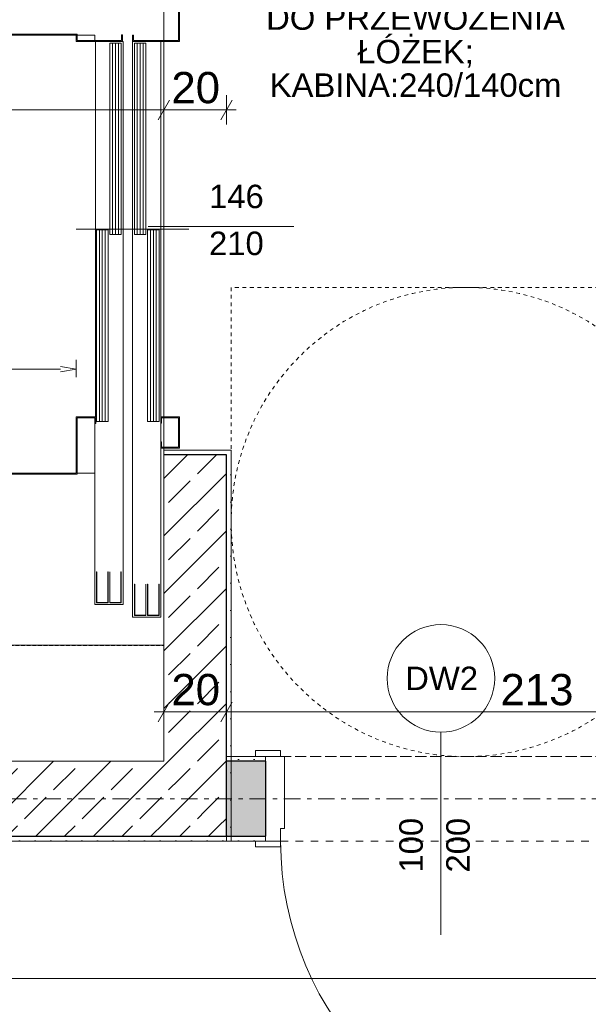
# Model space of a CAD drawing. Extents: x 100 to 2982, y 37 to 2050.
# Tile 49 of 135: x 899 to 1080, y 1127 to 1442. Entities that reach past the tile are written whole.
import ezdxf
from ezdxf.xclip import XClip

# ---------------------------------------------------------------- set-up
doc = ezdxf.new("R2010")
doc.units = 0
doc.header["$MEASUREMENT"] = 0
doc.header["$XCLIPFRAME"] = 0
for name, pattern in [('ACAD_ISO02W100', [37500, 30000, -7500]), ('ACAD_ISO10W100', [46250, 30000, -7500, 1250, -7500]), ('Przerywana', [24, 12, -12]), ('Przerywana gęsta', [9, 6, -3]), ('Przerywana krótka', [12, 6, -6]), ('Przerywana podwójnie', [54.680554, 26.458333, -10.583333, 7.055556, -10.583333])]:
    doc.linetypes.add(name, pattern=pattern)
for name, color, linetype in [('299-A Wymiary Opisy', 7, 'Continuous'), ('410-K Osie', 7, 'Continuous'), ('420-K Ściany', 7, 'Continuous'), ('460-K Stropy', 7, 'Continuous'), ('810-G Ogólne', 7, 'Continuous'), ('820-G Rysunki Obrazki', 7, 'Continuous'), ('Drzwi ARCHICAD', 7, 'Continuous'), ('OPIS_NPS_OKRĄG', 7, 'Continuous'), ('Znaczniki drzwi ARCHICADa', 7, 'Continuous')]:
    doc.layers.add(name, color=color, linetype=linetype)
doc.styles.add('STYL_AUTOMATYCZNY_3', font='txt')
doc.styles.add('STYL_AUTOMATYCZNY_7', font='txt')
pattern_1 = [(45, (-18316.349, -206.526), (-9.192388, 9.192388), []), (45, (-18320.945, -201.929), (-9.192388, 9.192388), [9.75, -3.25])]
pattern_2 = [(0, (-18316.349, -206.5255), (0, 8.660254), [0, -5]), (0, (-18313.849, -202.195), (0, 8.660254), [0, -5])]

# ---------------------------------------------------------------- blocks, each defined once
blk = doc.blocks.new('Rysunek_1_1', base_point=(-18316.35, -206.53))
at = {"layer": '420-K Ściany', "linetype": 'Continuous', "lineweight": 5}
h = blk.add_hatch(dxfattribs=at)
h.set_pattern_fill('Tynk_0001', color=180, style=0, pattern_type=2)
h.set_pattern_definition(pattern_2)
h.paths.add_polyline_path([(966.3, 1302.51), (966.3, 1304.01), (944.8, 1304.01), (944.8, 1302.51), (964.8, 1302.51)])
h = blk.add_hatch(dxfattribs=at)
h.set_pattern_fill('Beton_zbrojony_0001', color=170, style=0, pattern_type=2)
h.set_pattern_definition(pattern_1)
h.paths.add_polyline_path([(944.8, 1204.51), (964.8, 1204.51), (964.8, 1302.51), (944.8, 1302.51)])
h = blk.add_hatch(dxfattribs=at)
h.set_pattern_fill('Tynk_0001', color=180, style=0, pattern_type=2)
h.set_pattern_definition(pattern_2)
h.paths.add_polyline_path([(964.8, 1180.79), (965.04, 1180.51), (966.3, 1180.51), (966.3, 1302.51), (964.8, 1302.51)])
h = blk.add_hatch(dxfattribs=at)
h.set_pattern_fill('Tynk_0001', color=180, style=0, pattern_type=2)
h.set_pattern_definition(pattern_2)
h.paths.add_polyline_path([(964.8, 1206.01), (964.8, 1204.51), (977.3, 1204.51), (977.3, 1206.01)])
h = blk.add_hatch(dxfattribs=at)
h.set_pattern_fill('Beton_zbrojony_0001', color=170, style=0, pattern_type=2)
h.set_pattern_definition(pattern_1)
h.paths.add_polyline_path([(944.8, 1204.51), (664.8, 1204.51), (664.8, 1180.51), (944.8, 1180.51)])
h = blk.add_hatch(dxfattribs=at)
h.set_pattern_fill('Beton_zbrojony_0001', color=170, style=0, pattern_type=2)
h.set_pattern_definition(pattern_1)
h.paths.add_polyline_path([(944.8, 1204.51), (964.8, 1180.79), (964.8, 1204.51)])
h = blk.add_hatch(dxfattribs=at)
h.set_pattern_fill('Beton_zbrojony_0001', color=170, style=0, pattern_type=2)
h.set_pattern_definition(pattern_1)
h.paths.add_polyline_path([(944.8, 1180.51), (964.8, 1180.51), (964.8, 1180.79), (944.8, 1204.51)])
at = {"layer": '420-K Ściany', "linetype": 'Continuous', "lineweight": 13}
blk.add_hatch(color=62, dxfattribs=at).paths.add_polyline_path([(964.8, 1204.51), (964.8, 1180.51), (977.3, 1180.51), (977.3, 1204.51)])
at = {"layer": '420-K Ściany', "linetype": 'Continuous', "lineweight": 5}
h = blk.add_hatch(dxfattribs=at)
h.set_pattern_fill('Tynk_0001', color=180, style=0, pattern_type=2)
h.set_pattern_definition(pattern_2)
h.paths.add_polyline_path([(964.8, 1180.51), (640.8, 1180.51), (640.8, 1179.01), (964.8, 1179.01)])
h = blk.add_hatch(dxfattribs=at)
h.set_pattern_fill('Tynk_0001', color=180, style=0, pattern_type=2)
h.set_pattern_definition(pattern_2)
h.paths.add_polyline_path([(964.8, 1180.51), (965.04, 1180.51), (964.8, 1180.79)])
h = blk.add_hatch(dxfattribs=at)
h.set_pattern_fill('Tynk_0001', color=180, style=0, pattern_type=2)
h.set_pattern_definition(pattern_2)
h.paths.add_polyline_path([(965.04, 1180.51), (964.8, 1180.51), (964.8, 1179.01), (966.3, 1179.01)])
h = blk.add_hatch(dxfattribs=at)
h.set_pattern_fill('Tynk_0001', color=180, style=0, pattern_type=2)
h.set_pattern_definition(pattern_2)
h.paths.add_polyline_path([(964.8, 1180.51), (964.8, 1179.01), (977.3, 1179.01), (977.3, 1180.51)])
h = blk.add_hatch(dxfattribs=at)
h.set_pattern_fill('Tynk_0001', color=180, style=0, pattern_type=2)
h.set_pattern_definition(pattern_2)
h.paths.add_polyline_path([(966.3, 1180.51), (965.04, 1180.51), (966.3, 1179.01)])
at = {"layer": '299-A Wymiary Opisy', "color": 85, "linetype": 'Continuous', "lineweight": 13, "ltscale": 0.2}
for p, q in [((944.8, 1408.04), (944.8, 1417.42)), ((964.8, 1408.04), (964.8, 1417.42)), ((664.8, 1412.73), (944.8, 1412.73)), ((944.8, 1412.73), (964.8, 1412.73)), ((964.8, 1412.73), (967.86, 1412.73)), ((944.8, 1215.59), (944.8, 1224.97)), ((964.8, 1215.59), (964.8, 1224.97)), ((941.75, 1220.28), (944.8, 1220.28)), ((944.8, 1220.28), (964.8, 1220.28)), ((964.8, 1220.28), (1177.8, 1220.28)), ((1101.8, 1135.1), (664.8, 1135.1))]:
    blk.add_line(p, q, dxfattribs=at)
at = {"layer": '299-A Wymiary Opisy', "color": 45, "linetype": 'Continuous', "lineweight": 15, "ltscale": 0.2}
for p, q in [((946.61, 1415.85), (943, 1409.6)), ((963, 1409.6), (966.61, 1415.85)), ((946.61, 1223.4), (943, 1217.15)), ((966.61, 1223.4), (963, 1217.15))]:
    blk.add_line(p, q, dxfattribs=at)
at = {"layer": '410-K Osie', "color": 4, "linetype": 'Przerywana podwójnie', "lineweight": 13, "ltscale": 0.2}
blk.add_line((589.42, 1192.51), (2255.56, 1192.51), dxfattribs=at)
blk.add_line((589.42, 1192.51), (2255.56, 1192.51), dxfattribs=at)
at = {"layer": '420-K Ściany', "color": 47, "linetype": 'Continuous', "lineweight": 15, "ltscale": 0.2}
for p, q in [((944.8, 1304.01), (966.3, 1304.01)), ((944.8, 1302.51), (944.8, 1304.01)), ((966.3, 1302.51), (966.3, 1304.01)), ((977.3, 1206.01), (974.1, 1206.01)), ((977.3, 1206.01), (977.3, 1204.51)), ((977.3, 1180.51), (977.3, 1179.01)), ((977.3, 1179.01), (974.1, 1179.01))]:
    blk.add_line(p, q, dxfattribs=at)
at = {"layer": '420-K Ściany', "color": 27, "linetype": 'Continuous', "lineweight": 25, "ltscale": 0.2}
for p, q in [((964.8, 1302.51), (944.8, 1302.51)), ((964.8, 1204.51), (964.8, 1302.51)), ((964.8, 1180.79), (964.8, 1204.51)), ((964.8, 1180.79), (964.8, 1204.51)), ((977.3, 1204.51), (964.8, 1204.51)), ((977.3, 1204.51), (977.3, 1180.51)), ((664.8, 1180.51), (944.8, 1180.51)), ((944.8, 1180.51), (964.8, 1180.51)), ((964.8, 1180.79), (964.8, 1180.51)), ((964.8, 1180.79), (964.8, 1180.51)), ((964.8, 1180.51), (977.3, 1180.51))]:
    blk.add_line(p, q, dxfattribs=at)
at = {"layer": '420-K Ściany', "color": 47, "linetype": 'Continuous', "lineweight": 15, "ltscale": 0.2, "flags": 128}
for points in [[(944.8, 1302.51), (944.8, 1204.51)], [(966.3, 1179.01), (966.3, 1302.51)], [(977.3, 1206.01), (964.8, 1206.01)], [(964.8, 1204.51), (964.8, 1206.01)], [(944.8, 1204.51), (664.8, 1204.51)], [(964.8, 1179.01), (964.8, 1180.51)], [(640.8, 1179.01), (964.8, 1179.01)], [(966.3, 1179.01), (964.8, 1179.01)], [(964.8, 1179.01), (977.3, 1179.01)]]:
    blk.add_lwpolyline(points, dxfattribs=at)
at = {"layer": '420-K Ściany', "color": 27, "linetype": 'Continuous', "lineweight": 25, "ltscale": 0.2, "flags": 128}
blk.add_lwpolyline([(964.8, 1180.51), (964.8, 1204.51)], dxfattribs=at)
at = {"layer": '460-K Stropy', "color": 1, "linetype": 'Przerywana gęsta', "lineweight": 13, "ltscale": 0.2, "flags": 128}
blk.add_lwpolyline([(944.8, 1461.51), (664.8, 1461.51), (664.8, 1241.51), (944.8, 1241.51)], close=True, dxfattribs=at)
at = {"layer": '820-G Rysunki Obrazki', "color": 7, "linetype": 'Continuous', "lineweight": 13, "ltscale": 0.2}
for p, q in [((944.8, 1444.32), (944.8, 1434.92)), ((944.8, 1434.92), (944.8, 1444.32)), ((949.5, 1434.92), (949.5, 1444.32)), ((949.8, 1444.62), (949.8, 1434.62)), ((676.5, 1436.92), (917.1, 1436.92)), ((917.1, 1436.62), (676.8, 1436.62)), ((916.8, 1434.62), (916.8, 1436.62)), ((916.8, 1436.62), (917.1, 1436.62)), ((917.1, 1436.92), (917.1, 1436.62)), ((917.1, 1436.62), (917.1, 1434.92)), ((917.1, 1436.62), (922.8, 1436.62)), ((922.8, 1436.62), (922.8, 1434.92)), ((931.3, 1434.92), (931.3, 1436.77)), ((931.3, 1436.77), (931.6, 1436.77)), ((931.6, 1436.77), (931.6, 1434.62)), ((934.8, 1434.62), (934.8, 1436.62)), ((934.8, 1436.62), (935.1, 1436.62)), ((935.1, 1436.62), (935.1, 1434.92)), ((931.6, 1434.62), (916.8, 1434.62)), ((917.1, 1434.92), (931.3, 1434.92)), ((922.95, 1434.62), (922.95, 1314.62)), ((922.95, 1434.62), (931.8, 1434.62)), ((927.5, 1372.88), (927.5, 1434.12)), ((927.5, 1434.12), (931.2, 1434.12)), ((931.2, 1434.12), (931.2, 1372.88)), ((931.8, 1434.62), (931.8, 1254.62)), ((934.8, 1250.62), (934.8, 1434.62)), ((934.8, 1434.62), (943.8, 1434.62)), ((949.8, 1434.62), (934.8, 1434.62)), ((935.1, 1434.92), (949.5, 1434.92)), ((935.4, 1372.88), (935.4, 1434.12)), ((935.4, 1434.12), (939.1, 1434.12)), ((939.1, 1434.12), (939.1, 1372.88)), ((943.8, 1434.62), (943.8, 1250.62)), ((944.8, 1434.62), (944.8, 1314.62)), ((944.8, 1314.62), (944.8, 1434.62)), ((923.3, 1313.13), (923.3, 1374.37)), ((923.3, 1374.37), (927, 1374.37)), ((927, 1374.37), (927, 1313.13)), ((931.2, 1372.88), (927.5, 1372.88)), ((939.1, 1372.88), (935.4, 1372.88)), ((939.6, 1313.13), (939.6, 1374.37)), ((939.6, 1374.37), (943.3, 1374.37)), ((943.3, 1374.37), (943.3, 1313.13)), ((916.8, 1314.62), (923.1, 1314.62)), ((916.8, 1296.62), (916.8, 1314.62)), ((922.8, 1314.32), (917.1, 1314.32)), ((917.1, 1314.32), (917.1, 1296.32)), ((922.8, 1312.47), (922.8, 1314.32)), ((922.8, 1314.32), (922.8, 1296.62)), ((923.1, 1314.62), (923.1, 1312.47)), ((927, 1313.13), (923.3, 1313.13)), ((943.3, 1313.13), (939.6, 1313.13)), ((943.8, 1314.62), (949.8, 1314.62)), ((943.8, 1312.62), (943.8, 1314.62)), ((944.1, 1312.62), (943.8, 1312.62)), ((949.5, 1314.32), (944.1, 1314.32)), ((944.1, 1314.32), (944.1, 1312.62)), ((944.8, 1314.32), (944.8, 1304.92)), ((944.8, 1304.92), (944.8, 1314.32)), ((949.5, 1304.92), (949.5, 1314.32)), ((949.8, 1314.62), (949.8, 1304.62)), ((923.1, 1312.47), (922.8, 1312.47)), ((922.8, 1254.62), (922.8, 1312.47)), ((943.8, 1304.62), (943.8, 1306.62)), ((943.8, 1306.62), (944.1, 1306.62)), ((944.1, 1306.62), (944.1, 1304.92)), ((949.8, 1304.62), (943.8, 1304.62)), ((944.1, 1304.92), (949.5, 1304.92)), ((944.8, 1304.62), (944.8, 1241.62)), ((944.8, 1302.62), (944.8, 1304.62)), ((944.8, 1241.62), (944.8, 1302.62)), ((917.1, 1296.32), (676.5, 1296.32)), ((676.8, 1296.62), (916.8, 1296.62)), ((922.8, 1296.62), (917.1, 1296.62)), ((931.8, 1254.62), (922.8, 1254.62)), ((943.8, 1250.62), (934.8, 1250.62)), ((664.8, 1241.62), (944.8, 1241.62)), ((944.8, 1241.62), (872.8, 1241.62))]:
    blk.add_line(p, q, dxfattribs=at)
at = {"layer": '820-G Rysunki Obrazki', "color": 3, "linetype": 'Continuous', "lineweight": 13, "ltscale": 0.2}
for p, q in [((928.43, 1434.12), (928.43, 1372.87)), ((929.35, 1434.12), (929.35, 1372.87)), ((930.28, 1434.12), (930.28, 1372.87)), ((936.33, 1434.12), (936.33, 1372.87)), ((937.25, 1434.12), (937.25, 1372.87)), ((938.18, 1434.12), (938.18, 1372.87)), ((924.23, 1374.37), (924.23, 1313.12)), ((925.15, 1374.37), (925.15, 1313.12)), ((926.08, 1374.37), (926.08, 1313.12)), ((940.53, 1374.37), (940.53, 1313.12)), ((941.45, 1374.37), (941.45, 1313.12)), ((942.38, 1374.37), (942.38, 1313.12)), ((944.9, 1302.62), (944.8, 1302.52))]:
    blk.add_line(p, q, dxfattribs=at)
at = {"layer": '820-G Rysunki Obrazki', "color": 6, "linetype": 'ACAD_ISO10W100', "lineweight": 13, "ltscale": 0.2}
blk.add_line((916.8, 1374.62), (952.8, 1374.62), dxfattribs=at)
at = {"layer": '820-G Rysunki Obrazki', "color": 1, "linetype": 'Continuous', "lineweight": 13, "ltscale": 0.2}
for p, q in [((916.8, 1332.85), (916.8, 1327.35)), ((681.8, 1329.85), (911.8, 1329.85)), ((916.8, 1329.85), (911.8, 1330.69)), ((911.8, 1329.02), (916.8, 1329.85))]:
    blk.add_line(p, q, dxfattribs=at)
at = {"layer": '820-G Rysunki Obrazki', "color": 5, "linetype": 'ACAD_ISO02W100', "lineweight": 13, "ltscale": 0.2}
for p, q in [((923.3, 1255.12), (923.3, 1265.12)), ((923.3, 1265.12), (923.4, 1265.12)), ((923.4, 1265.12), (923.4, 1255.22)), ((926.9, 1255.22), (926.9, 1265.12)), ((926.9, 1265.12), (927, 1265.12)), ((927, 1265.12), (927, 1255.12)), ((927.5, 1255.12), (927.5, 1265.12)), ((927.5, 1265.12), (927.6, 1265.12)), ((927.6, 1265.12), (927.6, 1255.22)), ((931.1, 1255.22), (931.1, 1265.12)), ((931.1, 1265.12), (931.2, 1265.12)), ((931.2, 1265.12), (931.2, 1255.12)), ((935.4, 1251.12), (935.4, 1261.12)), ((935.4, 1261.12), (935.5, 1261.12)), ((935.5, 1261.12), (935.5, 1251.22)), ((939, 1251.22), (939, 1261.12)), ((939, 1261.12), (939.1, 1261.12)), ((939.1, 1261.12), (939.1, 1251.12)), ((939.6, 1251.12), (939.6, 1261.12)), ((939.6, 1261.12), (939.7, 1261.12)), ((939.7, 1261.12), (939.7, 1251.22)), ((943.2, 1251.22), (943.2, 1261.12)), ((943.2, 1261.12), (943.3, 1261.12)), ((943.3, 1261.12), (943.3, 1251.12)), ((927, 1255.12), (923.3, 1255.12)), ((923.4, 1255.22), (926.9, 1255.22)), ((931.2, 1255.12), (927.5, 1255.12)), ((927.6, 1255.22), (931.1, 1255.22)), ((939.1, 1251.12), (935.4, 1251.12)), ((935.5, 1251.22), (939, 1251.22)), ((943.3, 1251.12), (939.6, 1251.12)), ((939.7, 1251.22), (943.2, 1251.22))]:
    blk.add_line(p, q, dxfattribs=at)
at = {"layer": 'Drzwi ARCHICAD', "color": 47, "linetype": 'Continuous', "lineweight": 15, "ltscale": 0.2}
for p, q in [((944.8, 1304.01), (966.3, 1304.01)), ((966.3, 1302.51), (966.3, 1304.01)), ((977.3, 1206.01), (974.1, 1206.01)), ((977.3, 1206.01), (974.1, 1206.01)), ((977.3, 1206.01), (977.3, 1204.51)), ((977.3, 1206.01), (977.3, 1204.51)), ((977.3, 1180.51), (977.3, 1179.01)), ((977.3, 1180.51), (977.3, 1179.01)), ((977.3, 1179.01), (974.1, 1179.01)), ((977.3, 1179.01), (974.1, 1179.01))]:
    blk.add_line(p, q, dxfattribs=at)
at = {"layer": 'Drzwi ARCHICAD', "color": 3, "linetype": 'Continuous', "lineweight": 13, "ltscale": 0.2}
for p, q in [((974.1, 1206.01), (974.1, 1207.91)), ((974.1, 1207.91), (982.1, 1207.91)), ((982.1, 1206.01), (974.1, 1206.01)), ((982.1, 1207.91), (982.1, 1206.01)), ((974.1, 1177.11), (974.1, 1179.01)), ((974.1, 1179.01), (982.1, 1179.01)), ((982.1, 1179.01), (982.1, 1177.11)), ((982.1, 1177.11), (974.1, 1177.11))]:
    blk.add_line(p, q, dxfattribs=at)
at = {"layer": 'Drzwi ARCHICAD', "color": 3, "linetype": 'Przerywana', "lineweight": 13, "ltscale": 0.2}
for p, q in [((977.3, 1206.01), (1089.3, 1206.01)), ((977.3, 1179.01), (1089.3, 1179.01))]:
    blk.add_line(p, q, dxfattribs=at)
at = {"layer": 'Drzwi ARCHICAD', "color": 23, "linetype": 'Continuous', "lineweight": 15, "ltscale": 0.2}
for p, q in [((977.3, 1179.01), (977.3, 1206.01)), ((977.3, 1206.01), (983.3, 1206.01)), ((983.3, 1206.01), (983.3, 1183.01)), ((983.3, 1183.01), (982.1, 1183.01)), ((982.1, 1183.01), (982.1, 1179.01)), ((982.1, 1179.01), (977.3, 1179.01))]:
    blk.add_line(p, q, dxfattribs=at)
at = {"layer": 'Drzwi ARCHICAD', "color": 27, "linetype": 'Continuous', "lineweight": 25, "ltscale": 0.2}
blk.add_line((977.3, 1204.51), (977.3, 1180.51), dxfattribs=at)
blk.add_line((977.3, 1204.51), (977.3, 1180.51), dxfattribs=at)
at = {"layer": 'Drzwi ARCHICAD', "color": 3, "linetype": 'Continuous', "lineweight": 13, "ltscale": 0.2}
blk.add_arc((1084.5, 1179.01), 102.4, 180, 270, dxfattribs=at)
at = {"layer": 'OPIS_NPS_OKRĄG', "color": 78, "linetype": 'Przerywana krótka', "lineweight": 13, "ltscale": 0.2, "flags": 128}
blk.add_lwpolyline([(966.3, 1356.01), (966.3, 1206.01), (1116.3, 1206.01), (1116.3, 1356.01)], close=True, dxfattribs=at)
at = {"layer": 'OPIS_NPS_OKRĄG', "color": 78, "linetype": 'Przerywana krótka', "lineweight": 13, "ltscale": 0.2}
blk.add_circle((1041.3, 1281.01), 75, dxfattribs=at)
at = {"layer": 'Znaczniki drzwi ARCHICADa', "color": 45, "linetype": 'Continuous', "lineweight": 15, "ltscale": 0.2}
for p, q in [((986.3, 1375.51), (939.8, 1375.51)), ((1033.3, 1213.83), (1033.3, 1149.01))]:
    blk.add_line(p, q, dxfattribs=at)
at = {"layer": 'Znaczniki drzwi ARCHICADa', "color": 2, "linetype": 'Continuous', "lineweight": 13, "ltscale": 0.2, "flags": 128}
blk.add_lwpolyline([(1050.48, 1231.01, 1), (1016.12, 1231.01, 1)], format="xyb", close=True, dxfattribs=at)
at = {"layer": '299-A Wymiary Opisy', "color": 46, "linetype": 'Continuous', "lineweight": 15, "char_height": 10, "attachment_point": 7, "style": 'STYL_AUTOMATYCZNY_7'}
for s, insert, width in [('\\A1;{\\pql;\\fArial|b0|i0|c0|p38;20}', (947.21, 1414.73), 15.1772), ('\\A1;{\\pql;\\fArial|b0|i0|c0|p38;20}', (947.21, 1222.28), 15.1772), ('\\A1;{\\pql;\\fArial|b0|i0|c0|p38;213}', (1052.33, 1222.28), 22.7658)]:
    blk.add_mtext(s, dxfattribs=dict(at, insert=insert, width=width))
at = {"layer": '810-G Ogólne', "color": 20, "linetype": 'Continuous', "lineweight": 13, "insert": (1025.19, 1456.57), "char_height": 7.5, "width": 96.0443, "attachment_point": 2, "line_spacing_factor": 0.857214, "style": 'STYL_AUTOMATYCZNY_7'}
blk.add_mtext('\\A1;{\\pqc;\\fArial|b0|i0|c0|p38;SZYB WINDOWY\\P\\pqc;\\fArial|b0|i0|c0|p38;DO PRZEWOŻENIA ŁÓŻEK;\\P\\pqc;\\fArial|b0|i0|c0|p38;KABINA:\\fArial|b0|i0|c0|p38;240/140cm}', dxfattribs=at)
at = {"layer": 'Znaczniki drzwi ARCHICADa', "color": 7, "linetype": 'Continuous', "lineweight": 13, "char_height": 7.5, "attachment_point": 7, "style": 'STYL_AUTOMATYCZNY_3'}
for s, insert in [('\\A1;{\\pql;\\pt0;\\fArial|b0|i0|c238|p38;146\\fArial|b0|i0|c238|p38;\\A1{\\H.66x;\\S^  ;}\\fArial|b0|i0|c238|p38;\\fArial|b0|i0|c238|p38;}', (959.23, 1379.14)), ('\\A1;{\\pql;\\pt0;\\fArial|b0|i0|c238|p38;210\\fArial|b0|i0|c238|p38;\\A1{\\H.66x;\\S^  ;}\\fArial|b0|i0|c238|p38;\\fArial|b0|i0|c238|p38;}', (959.23, 1364.14)), ('\\A1;{\\pql;\\pt0;\\fArial|b0|i0|c238|p38;DW2\\fArial|b0|i0|c238|p38;\\fArial|b0|i0|c238|p38;\\fArial|b0|i0|c238|p38;}', (1021.88, 1227.26))]:
    blk.add_mtext(s, dxfattribs=dict(at, insert=insert))
at = {"layer": 'Znaczniki drzwi ARCHICADa', "color": 7, "linetype": 'Continuous', "lineweight": 13, "char_height": 7.5, "attachment_point": 7, "rotation": 90, "style": 'STYL_AUTOMATYCZNY_3'}
for s, insert in [('\\A1;{\\pql;\\pt0;\\fArial|b0|i0|c238|p38;100\\fArial|b0|i0|c238|p38;\\A1{\\H.66x;\\S^  ;}\\fArial|b0|i0|c238|p38;\\fArial|b0|i0|c238|p38;}', (1029.68, 1168.93)), ('\\A1;{\\pql;\\pt0;\\fArial|b0|i0|c238|p38;200\\fArial|b0|i0|c238|p38;\\A1{\\H.66x;\\S^  ;}\\fArial|b0|i0|c238|p38;\\fArial|b0|i0|c238|p38;}', (1044.68, 1168.93))]:
    blk.add_mtext(s, dxfattribs=dict(at, insert=insert))

msp = doc.modelspace()

# ---------------------------------------------------------------- block references
at = {"layer": '820-G Rysunki Obrazki', "color": 65, "linetype": 'Continuous', "lineweight": 13, "ltscale": 0.2}
ref = msp.add_blockref('Rysunek_1_1', (-18316.35, -206.53), dxfattribs=at)
XClip(ref).set_block_clipping_path([(244.527027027, 76.8014120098), (2570.9054054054, 2022.1162324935)])

doc.saveas('drawing.dxf')
